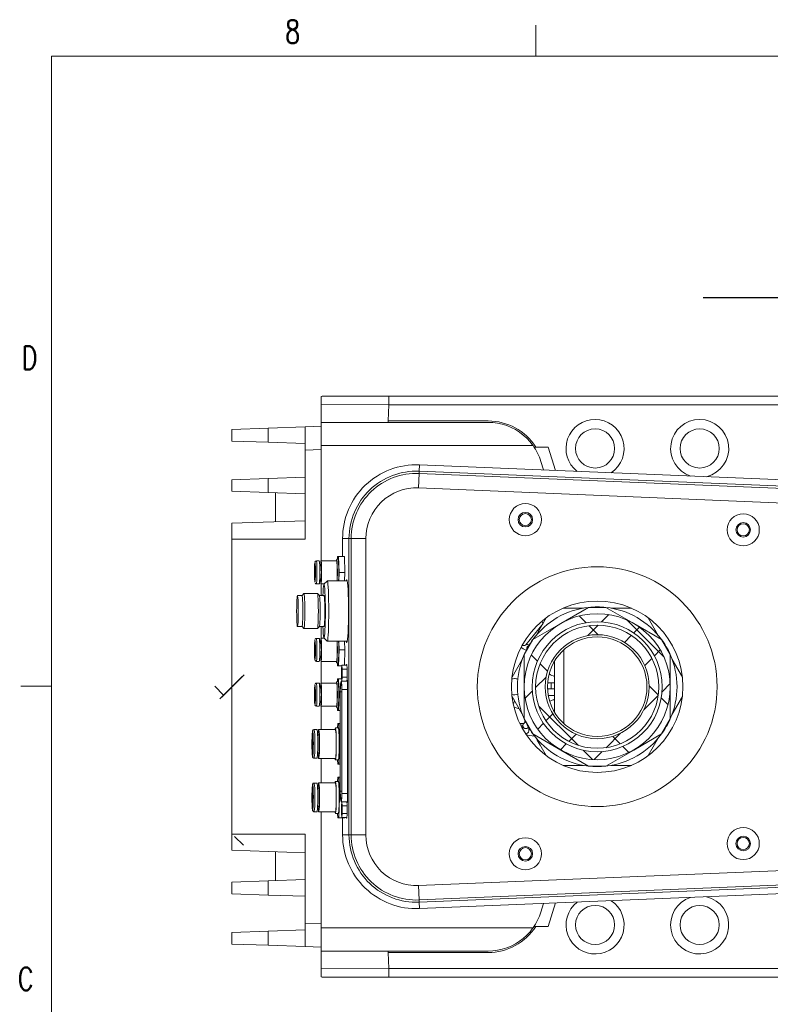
# Model space of a CAD drawing. Extents: x 13 to 426, y 7 to 274.
# Tile 12 of 17: x 13 to 90, y 172 to 274. Entities that reach past the tile are written whole.
import ezdxf

# ---------------------------------------------------------------- set-up
doc = ezdxf.new("R2010")
doc.units = 0
doc.header["$MEASUREMENT"] = 0
doc.header["$PDSIZE"] = -1
doc.styles.add('SLDTEXTSTYLE0', font='SIMPLEX', dxfattribs={"width": 0.75})
doc.dimstyles.new('SLDDIMSTYLE0', dxfattribs={"dimtxt": 4.233333, "dimasz": 3.9624, "dimexe": 3.175, "dimexo": 0.0625, "dimgap": 1.058333, "dimtad": 0, "dimtih": 1, "dimtoh": 1, "dimdec": 0, "dimlfac": 3.333333, "dimzin": 12, "dimdsep": 46, "dimtxsty": 'Standard', "dimsah": 1, "dimcen": 0.09, "dimclrd": 7, "dimclre": 7, "dimclrt": 7, "dimadec": 0, "dimazin": 0, "dimtfac": 1, "dimtdec": 4, "dimtofl": 0, "dimtmove": 0, "dimatfit": 3, "dimfxl": 1, "dimtolj": 1, "dimtzin": 12, "dimarcsym": 0})

# ---------------------------------------------------------------- blocks, each defined once
blk = doc.blocks.new('*D0')
at = {"color": 7}
for p, q in [((95.88, 222.2), (95.88, 248.5)), ((103.38, 222.2), (103.38, 248.5)), ((95.88, 245.33), (83.18, 245.33)), ((103.38, 245.33), (116.08, 245.33))]:
    blk.add_line(p, q, dxfattribs=at)
for p in [(95.88, 220.93), (103.38, 220.93)]:
    blk.add_point(p, dxfattribs=at)
for points in [[(95.88, 245.33), (91.92, 245.99), (91.92, 244.67)], [(103.38, 245.33), (107.34, 244.67), (107.34, 245.99)]]:
    blk.add_solid(points, dxfattribs=at)
at = {"color": 7, "insert": (97.5, 244.2), "char_height": 3.175, "attachment_point": 7, "style": 'SLDTEXTSTYLE0'}
blk.add_mtext('25', dxfattribs=at)

msp = doc.modelspace()

# ---------------------------------------------------------------- hatches: boundary and pattern name
h = msp.add_hatch()
h.set_pattern_fill('ANSI38', scale=25.4, style=0)
h.paths.add_polyline_path([(34.53, 231.75), (34.53, 231.75), (34.53, 230.55), (34.53, 230.55)])
h = msp.add_hatch()
h.set_pattern_fill('ANSI38', scale=25.4, style=0)
h.paths.add_polyline_path([(34.53, 226.55), (34.53, 226.55), (34.53, 225.36), (34.53, 225.36)])
h = msp.add_hatch()
h.set_pattern_fill('ANSI38', scale=25.4, style=0)
edge = h.paths.add_edge_path()
edge.add_line((34.53, 188.3), (34.53, 188.3))
edge.add_line((34.53, 220.42), (34.53, 189.94))
edge.add_line((34.53, 222.06), (34.53, 222.06))
edge.add_line((34.53, 189.94), (34.53, 220.42))
edge.add_arc((34.53, 205.18), 1.77, 360, 0)
edge.add_arc((34.53, 189.94), 1.64, 90, 90)
edge.add_arc((34.53, 220.42), 1.64, 90, 270)
edge.add_arc((34.53, 220.42), 1.64, 270, 270)
edge.add_arc((34.53, 189.94), 1.64, 270, 90)
h = msp.add_hatch()
h.set_pattern_fill('ANSI38', scale=25.4, style=0)
h.paths.add_polyline_path([(34.53, 221.36), (34.53, 221.36), (34.53, 220.16), (34.53, 220.16)])
h = msp.add_hatch()
h.set_pattern_fill('ANSI38', scale=25.4, style=0)
h.paths.add_polyline_path([(34.53, 216.16), (34.53, 216.16), (34.53, 214.97), (34.53, 214.97)])
h = msp.add_hatch()
h.set_pattern_fill('ANSI38', scale=25.4, style=0)
edge = h.paths.add_edge_path()
edge.add_arc((72.25, 205.18), 6.71, 360, 0)
edge.add_arc((72.25, 205.18), 7.54, 0, 360)
h = msp.add_hatch()
h.set_pattern_fill('ANSI38', scale=25.4, style=0)
edge = h.paths.add_edge_path()
edge.add_arc((72.25, 205.18), 5.37, 0, 360)
edge.add_arc((72.25, 205.18), 6.36, 0, 360)
h = msp.add_hatch()
h.set_pattern_fill('ANSI31', scale=25.4, style=0)
edge = h.paths.add_edge_path()
edge.add_arc((34.53, 211.01), 0.267, 0, 360)
h = msp.add_hatch()
h.set_pattern_fill('ANSI31', scale=25.4, style=0)
edge = h.paths.add_edge_path()
edge.add_arc((34.53, 211.01), 0.267, 0, 360)
h = msp.add_hatch()
h.set_pattern_fill('ANSI38', scale=25.4, style=0)
h.paths.add_polyline_path([(34.53, 210.97), (34.53, 210.97), (34.53, 209.77), (34.53, 209.77)])
h = msp.add_hatch()
h.set_pattern_fill('ANSI31', scale=25.4, style=0)
edge = h.paths.add_edge_path()
edge.add_line((34.53, 204.75), (34.53, 205.61))
edge.add_line((34.53, 204.32), (34.53, 204.75))
edge.add_line((34.53, 204.75), (34.53, 204.32))
edge.add_line((34.53, 205.61), (34.53, 204.75))
edge.add_line((34.53, 206.04), (34.53, 205.61))
edge.add_line((34.53, 205.61), (34.53, 206.04))
edge.add_arc((34.53, 205.18), 1.5, 0, 360)
h = msp.add_hatch()
h.set_pattern_fill('ANSI38', scale=25.4, style=0)
h.paths.add_polyline_path([(34.53, 205.78), (34.53, 205.78), (34.53, 204.58), (34.53, 204.58)])
h = msp.add_hatch()
h.set_pattern_fill('ANSI38', scale=25.4, style=0)
h.paths.add_polyline_path([(34.53, 200.58), (34.53, 200.58), (34.53, 199.38), (34.53, 199.38)])
h = msp.add_hatch()
h.set_pattern_fill('ANSI38', scale=25.4, style=0)
h.paths.add_polyline_path([(34.53, 195.39), (34.53, 195.39), (34.53, 194.19), (34.53, 194.19)])
h = msp.add_hatch()
h.set_pattern_fill('ANSI38', scale=25.4, style=0)
h.paths.add_polyline_path([(34.53, 190.19), (34.53, 190.19), (34.53, 188.99), (34.53, 188.99)])
h = msp.add_hatch()
h.set_pattern_fill('ANSI38', scale=25.4, style=0)
h.paths.add_polyline_path([(34.53, 185), (34.53, 185), (34.53, 183.8), (34.53, 183.8)])
h = msp.add_hatch()
h.set_pattern_fill('ANSI38', scale=25.4, style=0)
h.paths.add_polyline_path([(34.53, 179.81), (34.53, 179.81), (34.53, 178.61), (34.53, 178.61)])

# ---------------------------------------------------------------- linework, layer by layer
at = {"color": 7, "linetype": 'Continuous', "lineweight": 0}
for p, q in [((65.91, 270.31), (65.91, 273.48)), ((15.91, 270.31), (415.96, 270.31)), ((15.91, 270.31), (15.91, 9.96)), ((15.91, 205.22), (12.73, 205.22))]:
    msp.add_line(p, q, dxfattribs=at)
at = {"color": 7, "linetype": 'Continuous', "lineweight": 15}
for p, q in [((43.73, 234.31), (43.73, 235.14)), ((44, 235.18), (50.72, 235.18)), ((50.72, 235.18), (97.83, 235.18)), ((50.72, 235.18), (50.72, 234.28)), ((64.71, 235.18), (125.03, 235.18)), ((50.72, 234.28), (43.73, 234.31)), ((43.73, 232.48), (43.73, 234.31)), ((50.72, 234.28), (50.66, 232.63)), ((97.83, 234.28), (50.72, 234.28)), ((34.53, 231.75), (38.28, 231.88)), ((38.28, 231.88), (42.09, 232.01)), ((38.28, 231.88), (38.28, 230.42)), ((42.09, 232.01), (43.73, 232.07)), ((42.09, 229.62), (42.09, 232.01)), ((43.73, 230.09), (43.73, 232.48)), ((43.73, 232.48), (60.98, 232.48)), ((50.66, 232.63), (50.66, 232.48)), ((60.98, 232.63), (50.66, 232.63)), ((34.53, 230.55), (34.53, 231.75)), ((38.28, 230.42), (34.53, 230.55)), ((38.28, 230.42), (42.09, 230.29)), ((65.62, 230.09), (43.73, 230.09)), ((43.73, 218.19), (43.73, 230.09)), ((67.19, 229.93), (65.73, 229.93)), ((67.19, 229.93), (67.95, 227.51)), ((43.73, 229.66), (42.09, 229.62)), ((42.09, 220.42), (42.09, 229.62)), ((53.87, 227.43), (53.9, 228.09)), ((101.69, 226.12), (53.9, 228.09)), ((66.43, 228.44), (66.7, 227.56)), ((38.28, 226.68), (42.09, 226.82)), ((53.86, 227.2), (53.8, 225.7)), ((53.86, 227.2), (53.87, 227.43)), ((53.86, 227.2), (101.66, 225.23)), ((53.87, 227.43), (101.67, 225.46)), ((34.53, 226.55), (38.28, 226.68)), ((34.53, 225.36), (34.53, 226.55)), ((38.28, 226.68), (38.28, 225.22)), ((38.28, 225.22), (34.53, 225.36)), ((38.28, 225.22), (42.09, 225.09)), ((39.04, 222.22), (39.04, 225.2)), ((101.6, 223.73), (53.8, 225.7)), ((34.53, 222.06), (42.09, 222.32)), ((34.53, 222.06), (34.53, 220.42)), ((34.53, 220.42), (34.53, 189.94)), ((34.53, 220.42), (42.09, 220.42)), ((46.62, 220.48), (45.96, 220.48)), ((45.96, 220.48), (45.96, 218.64)), ((46.85, 220.48), (46.62, 220.48)), ((46.62, 189.88), (46.62, 220.48)), ((46.85, 220.48), (48.36, 220.48)), ((46.85, 189.88), (46.85, 220.48)), ((48.36, 220.48), (48.36, 189.88)), ((45.44, 218.34), (45.45, 218.64)), ((45.45, 218.64), (45.55, 218.64)), ((45.55, 218.64), (45.6, 216.99)), ((45.55, 218.64), (46.15, 218.64)), ((46.15, 218.64), (46.2, 216.99)), ((43.1, 218.02), (43.11, 218.02)), ((43.1, 218.02), (43.1, 218.02)), ((43.55, 218.17), (43.25, 218.17)), ((43.73, 217.65), (43.6, 217.65)), ((45.35, 218.19), (43.73, 218.19)), ((45.5, 218.34), (45.35, 218.34)), ((45.6, 216.99), (45.57, 216.1)), ((45.6, 216.99), (46.2, 216.99)), ((46.2, 216.99), (46.17, 216.1)), ((43.11, 215.96), (43.1, 215.96)), ((43.25, 215.8), (43.55, 215.8)), ((43.6, 216.33), (43.73, 216.33)), ((43.73, 215.79), (44.06, 215.79)), ((43.73, 214.59), (43.73, 215.79)), ((44.36, 216.09), (44.03, 215.76)), ((46.45, 216.1), (44.37, 216.1)), ((41.77, 214.59), (41.3, 214.59)), ((41.97, 214.79), (41.77, 214.59)), ((43.36, 214.79), (41.97, 214.79)), ((43.57, 214.59), (43.37, 214.79)), ((44.04, 214.59), (43.56, 214.59)), ((71.35, 213.37), (68.48, 211.71)), ((70.82, 213.29), (68.72, 213.29)), ((73.15, 213.37), (71.35, 213.37)), ((76.03, 211.71), (73.15, 213.37)), ((75.78, 213.29), (73.69, 213.29)), ((64.88, 209.52), (66.66, 211.72)), ((68.48, 211.71), (65.61, 210.05)), ((66.99, 212.29), (65.94, 210.48)), ((78.9, 210.05), (76.03, 211.71)), ((78.56, 210.48), (77.52, 212.29)), ((41.3, 211.39), (41.77, 211.39)), ((41.77, 211.39), (41.97, 211.19)), ((41.97, 211.19), (43.36, 211.19)), ((43.37, 211.19), (43.57, 211.39)), ((43.56, 211.39), (44.04, 211.39)), ((43.73, 210.19), (43.73, 211.39)), ((43.11, 210.02), (43.1, 210.02)), ((43.55, 210.17), (43.25, 210.17)), ((43.73, 209.65), (43.6, 209.65)), ((44.06, 210.19), (43.73, 210.19)), ((44.03, 210.22), (44.36, 209.88)), ((44.37, 209.88), (46.45, 209.88)), ((45.6, 208.99), (45.57, 209.88)), ((46.2, 208.99), (46.17, 209.88)), ((65.61, 210.05), (64.71, 208.49)), ((64.87, 209.52), (64.88, 209.52)), ((64.88, 209.52), (64.88, 209.52)), ((79.8, 208.49), (78.9, 210.05)), ((45.55, 207.34), (45.6, 208.99)), ((45.6, 208.99), (46.2, 208.99)), ((46.15, 207.4), (46.2, 208.99)), ((64.71, 208.49), (64.71, 205.18)), ((68.8, 208.99), (68.8, 201.36)), ((79.8, 205.18), (79.8, 208.49)), ((43.1, 207.95), (43.11, 207.96)), ((43.1, 207.96), (43.1, 207.95)), ((43.25, 207.8), (43.55, 207.8)), ((43.6, 208.33), (43.73, 208.33)), ((43.73, 207.79), (45.35, 207.79)), ((43.73, 205.56), (43.73, 207.79)), ((45.35, 207.64), (45.5, 207.64)), ((45.44, 207.64), (45.45, 207.34)), ((64.51, 207.99), (63.46, 206.18)), ((67.85, 202.52), (67.85, 207.83)), ((81.05, 206.18), (80, 207.99)), ((45.45, 207.34), (45.55, 207.34)), ((45.55, 207.34), (45.87, 207.34)), ((45.88, 207.4), (45.84, 206.99)), ((45.84, 206.99), (45.84, 206.16)), ((45.91, 206.99), (45.88, 207.4)), ((45.88, 207.4), (46.41, 207.4)), ((45.91, 206.99), (46.43, 206.99)), ((45.91, 206.16), (45.91, 206.99)), ((43.11, 205.39), (43.1, 205.4)), ((43.55, 205.55), (43.25, 205.55)), ((45.35, 205.56), (43.73, 205.56)), ((45.5, 205.71), (45.35, 205.71)), ((45.45, 206.01), (45.44, 205.71)), ((45.55, 206.01), (45.45, 206.01)), ((45.6, 204.36), (45.55, 206.01)), ((45.55, 206.01), (45.85, 206.01)), ((45.82, 205.73), (45.75, 205.49)), ((45.83, 205.58), (45.75, 205.34)), ((46.46, 205.75), (45.83, 205.75)), ((45.84, 205.58), (45.83, 205.58)), ((45.84, 206.16), (45.88, 205.75)), ((45.88, 205.75), (45.91, 206.16)), ((45.88, 205.75), (46.41, 205.75)), ((45.91, 206.16), (46.43, 206.16)), ((46.16, 205.75), (46.16, 205.75)), ((46.44, 205.84), (46.42, 205.75)), ((46.45, 205.84), (46.44, 205.84)), ((67.85, 205.57), (67.48, 205.57)), ((67.48, 205.57), (67.48, 204.96)), ((43.73, 205.02), (43.6, 205.02)), ((45.71, 204.64), (45.71, 194.4)), ((45.72, 204.64), (45.72, 194.4)), ((45.87, 204.64), (45.72, 204.64)), ((45.86, 205.34), (45.75, 205.34)), ((45.87, 194.15), (45.87, 204.89)), ((45.88, 194.15), (45.88, 204.89)), ((45.88, 204.89), (46.47, 204.89)), ((46.47, 193.69), (46.47, 205.37)), ((64.71, 205.18), (64.71, 201.86)), ((67.48, 204.96), (67.85, 204.96)), ((79.8, 201.86), (79.8, 205.18)), ((43.6, 203.7), (43.73, 203.7)), ((45.55, 202.71), (45.6, 204.36)), ((45.6, 204.36), (45.71, 204.36)), ((63.46, 204.18), (64.51, 202.36)), ((67.85, 204.28), (67.19, 204.28)), ((67.34, 203.67), (67.37, 203.67)), ((80, 202.36), (81.05, 204.18)), ((43.1, 203.34), (43.1, 203.33)), ((43.1, 203.33), (43.11, 203.33)), ((43.25, 203.18), (43.55, 203.18)), ((43.73, 203.16), (45.35, 203.16)), ((43.73, 200.77), (43.73, 203.16)), ((45.35, 203.01), (45.5, 203.01)), ((45.44, 203.01), (45.45, 202.71)), ((45.45, 202.71), (45.55, 202.71)), ((45.55, 202.71), (45.71, 202.71)), ((63.66, 203.07), (64.2, 202.9)), ((45.44, 200.92), (45.46, 201.37)), ((45.46, 201.37), (45.58, 201.37)), ((45.58, 201.37), (45.65, 199.27)), ((45.58, 201.37), (45.71, 201.37)), ((64.7, 201.38), (64.26, 201.38)), ((64.71, 201.86), (65.61, 200.3)), ((64.77, 201.72), (64.77, 201.48)), ((64.79, 201.68), (64.77, 201.68)), ((64.84, 201.59), (64.84, 201.51)), ((64.86, 201.52), (64.86, 201.54)), ((78.9, 200.3), (79.8, 201.86)), ((43.32, 200.76), (43.02, 200.76)), ((45.22, 200.77), (43.5, 200.77)), ((45.52, 200.92), (45.22, 200.92)), ((64.59, 201.22), (64.34, 201.22)), ((64.42, 201.05), (64.58, 201.05)), ((64.58, 201.16), (64.58, 200.76)), ((64.89, 200.31), (64.86, 200.32)), ((65.19, 200.62), (65.19, 200.93)), ((43.5, 200.22), (43.38, 200.22)), ((65.61, 200.3), (68.48, 198.64)), ((65.94, 199.88), (66.99, 198.06)), ((76.03, 198.64), (78.9, 200.3)), ((77.52, 198.06), (78.56, 199.88)), ((43.38, 198.33), (43.5, 198.33)), ((45.65, 199.27), (45.58, 197.17)), ((45.65, 199.27), (45.71, 199.27)), ((68.48, 198.64), (71.35, 196.99)), ((73.15, 196.99), (76.03, 198.64)), ((43.02, 197.79), (43.32, 197.79)), ((43.5, 197.77), (45.22, 197.77)), ((43.73, 195.25), (43.73, 197.77)), ((45.22, 197.62), (45.52, 197.62)), ((45.46, 197.17), (45.44, 197.62)), ((45.58, 197.17), (45.46, 197.17)), ((45.58, 197.17), (45.71, 197.17)), ((68.72, 197.06), (70.82, 197.06)), ((71.35, 196.99), (73.15, 196.99)), ((73.69, 197.06), (75.78, 197.06)), ((43.32, 195.23), (43.02, 195.23)), ((45.22, 195.25), (43.5, 195.25)), ((45.52, 195.4), (45.22, 195.4)), ((45.44, 195.4), (45.46, 195.85)), ((45.46, 195.85), (45.58, 195.85)), ((45.58, 195.85), (45.65, 193.75)), ((45.58, 195.85), (45.71, 195.85)), ((43.5, 194.69), (43.38, 194.69)), ((45.87, 194.4), (45.72, 194.4)), ((45.65, 193.75), (45.58, 191.65)), ((45.65, 193.75), (45.73, 193.75)), ((45.75, 193.71), (45.83, 193.46)), ((45.86, 193.71), (45.75, 193.71)), ((45.75, 193.56), (45.82, 193.31)), ((45.84, 193.46), (45.83, 193.46)), ((45.83, 193.3), (46.46, 193.3)), ((45.87, 193.3), (45.84, 192.89)), ((45.88, 194.15), (46.47, 194.15)), ((45.91, 192.89), (45.88, 193.3)), ((46.42, 193.3), (46.44, 193.22)), ((46.45, 193.22), (46.44, 193.22)), ((43.02, 192.26), (43.32, 192.26)), ((43.38, 192.8), (43.5, 192.8)), ((43.5, 192.25), (45.22, 192.25)), ((43.73, 180.27), (43.73, 192.25)), ((45.84, 192.89), (45.84, 192.07)), ((45.91, 192.89), (46.43, 192.89)), ((45.91, 192.07), (45.91, 192.89)), ((45.22, 192.1), (45.52, 192.1)), ((45.46, 191.65), (45.44, 192.1)), ((45.58, 191.65), (45.46, 191.65)), ((45.58, 191.65), (46.18, 191.65)), ((45.84, 192.07), (45.88, 191.66)), ((45.88, 191.66), (45.91, 192.07)), ((45.88, 191.66), (46.41, 191.66)), ((45.91, 192.07), (46.43, 192.07)), ((45.96, 191.65), (45.96, 189.88)), ((46.18, 191.66), (46.18, 191.65)), ((34.53, 189.94), (42.09, 189.94)), ((34.53, 189.94), (34.53, 188.3)), ((42.09, 180.73), (42.09, 189.94)), ((46.62, 189.88), (45.96, 189.88)), ((46.85, 189.88), (46.62, 189.88)), ((46.85, 189.88), (48.36, 189.88)), ((34.53, 188.3), (42.09, 188.03)), ((39.04, 185.15), (39.04, 188.14)), ((53.8, 184.65), (101.6, 186.63)), ((34.53, 185), (38.28, 185.13)), ((38.28, 185.13), (42.09, 185.26)), ((38.28, 185.13), (38.28, 183.67)), ((101.66, 185.13), (53.86, 183.16)), ((34.53, 183.8), (34.53, 185)), ((53.86, 183.16), (53.8, 184.65)), ((101.67, 184.9), (53.87, 182.92)), ((53.9, 182.27), (101.69, 184.24)), ((38.28, 183.67), (34.53, 183.8)), ((38.28, 183.67), (42.09, 183.54)), ((53.86, 183.16), (53.87, 182.92)), ((53.87, 182.92), (53.9, 182.27)), ((66.7, 182.79), (66.43, 181.91)), ((67.95, 182.85), (67.19, 180.43)), ((38.28, 179.94), (42.09, 180.07)), ((42.09, 180.73), (43.73, 180.69)), ((42.09, 178.34), (42.09, 180.73)), ((43.73, 180.27), (65.62, 180.27)), ((43.73, 177.88), (43.73, 180.27)), ((67.19, 180.43), (65.73, 180.43)), ((34.53, 179.81), (38.28, 179.94)), ((34.53, 178.61), (34.53, 179.81)), ((38.28, 179.94), (38.28, 178.48)), ((38.28, 178.48), (34.53, 178.61)), ((38.28, 178.48), (42.09, 178.34)), ((43.73, 178.29), (42.09, 178.34)), ((43.73, 177.88), (60.98, 177.88)), ((43.73, 176.05), (43.73, 177.88)), ((50.66, 177.88), (50.66, 177.73)), ((50.66, 177.73), (60.98, 177.73)), ((50.66, 177.73), (50.72, 176.08)), ((43.73, 176.05), (50.72, 176.08)), ((43.73, 175.22), (43.73, 176.05)), ((50.72, 176.08), (97.83, 176.08)), ((50.72, 175.18), (50.72, 176.08)), ((50.72, 175.18), (44, 175.18)), ((97.83, 175.18), (50.72, 175.18)), ((64.71, 175.18), (125.03, 175.18))]:
    msp.add_line(p, q, dxfattribs=at)
at = {"color": 7, "linetype": 'Continuous', "lineweight": 15, "flags": 128}
for points in [[(65.62, 230.09), (65.32, 230.48), (64.98, 230.84), (64.62, 231.17), (64.22, 231.46), (63.81, 231.73), (63.37, 231.95), (62.91, 232.14), (62.44, 232.29), (61.96, 232.39), (61.47, 232.46), (60.98, 232.48)], [(43.1, 215.96), (43.09, 215.97), (43.08, 216.08), (43.06, 216.29), (43.05, 216.57), (43.05, 216.9), (43.05, 217.24), (43.06, 217.56), (43.07, 217.81), (43.08, 217.97), (43.1, 218.02)], [(43.1, 216.24), (43.09, 216.3), (43.07, 216.46), (43.07, 216.7), (43.06, 216.99), (43.07, 217.28), (43.07, 217.52), (43.09, 217.68), (43.1, 217.74), (43.12, 217.68), (43.13, 217.52), (43.14, 217.28), (43.14, 216.99), (43.14, 216.7), (43.13, 216.46), (43.12, 216.3), (43.1, 216.24)], [(43.25, 218.17), (43.19, 218.16), (43.15, 218.14), (43.13, 218.11), (43.11, 218.08), (43.11, 218.08)], [(43.11, 218.02), (43.12, 217.97), (43.14, 217.81), (43.15, 217.56), (43.15, 217.24), (43.16, 216.9), (43.15, 216.57), (43.14, 216.29), (43.13, 216.08), (43.11, 215.97), (43.11, 215.96)], [(43.11, 217.69), (43.11, 217.68), (43.12, 217.66), (43.13, 217.57), (43.13, 217.39), (43.14, 217.16)], [(43.25, 218.17), (43.27, 218.12), (43.29, 217.97), (43.3, 217.73), (43.31, 217.42), (43.31, 217.08), (43.31, 216.73), (43.31, 216.4), (43.29, 216.12), (43.28, 215.92), (43.26, 215.82), (43.25, 215.8)], [(43.55, 218.17), (43.57, 218.12), (43.59, 217.97), (43.6, 217.73), (43.61, 217.42), (43.61, 217.08), (43.61, 216.73), (43.6, 216.4), (43.59, 216.12), (43.58, 215.92), (43.56, 215.82), (43.55, 215.8)], [(43.73, 218.19), (43.75, 218.14), (43.77, 217.98), (43.78, 217.74), (43.79, 217.43), (43.79, 217.08), (43.79, 216.72), (43.79, 216.39), (43.77, 216.11), (43.76, 215.91), (43.74, 215.8), (43.72, 215.8), (43.7, 215.91), (43.69, 216.11), (43.68, 216.33)], [(43.68, 217.65), (43.68, 217.74), (43.7, 217.98), (43.71, 218.14), (43.73, 218.19)], [(43.73, 217.65), (43.74, 217.6), (43.76, 217.46), (43.76, 217.24), (43.77, 216.99), (43.76, 216.74), (43.76, 216.52), (43.74, 216.38), (43.73, 216.33), (43.73, 216.33)], [(45.32, 218.19), (45.33, 218.28), (45.35, 218.34)], [(45.35, 218.34), (45.37, 218.28), (45.39, 218.12), (45.4, 217.87), (45.41, 217.55), (45.42, 217.18), (45.42, 216.8), (45.41, 216.43), (45.4, 216.11), (45.4, 216.1)], [(45.39, 216.1), (45.39, 216.11), (45.4, 216.39), (45.41, 216.72), (45.41, 217.08), (45.41, 217.43), (45.4, 217.74), (45.38, 217.98), (45.37, 218.14), (45.35, 218.19)], [(45.55, 216.1), (45.55, 216.11), (45.56, 216.43), (45.57, 216.8), (45.57, 217.18), (45.56, 217.55), (45.55, 217.87), (45.54, 218.12), (45.52, 218.28), (45.5, 218.34)], [(43.14, 217.16), (43.14, 217.15), (43.14, 216.89), (43.14, 216.64), (43.13, 216.43), (43.12, 216.32), (43.11, 216.29)], [(43.12, 215.88), (43.15, 215.84), (43.19, 215.82), (43.25, 215.8), (43.25, 215.8)], [(44.18, 212.99), (44.18, 213.53), (44.17, 214.05), (44.16, 214.53), (44.14, 214.95), (44.12, 215.3), (44.09, 215.55), (44.07, 215.71), (44.04, 215.76), (44.01, 215.71), (43.98, 215.55), (43.96, 215.3), (43.94, 214.95), (43.92, 214.59)], [(44.53, 212.99), (44.53, 213.56), (44.52, 214.11), (44.51, 214.63), (44.49, 215.08), (44.47, 215.47), (44.44, 215.77), (44.42, 215.98), (44.39, 216.08), (44.36, 216.09)], [(46.57, 212.99), (46.56, 213.59), (46.56, 214.16), (46.54, 214.7), (46.52, 215.18), (46.5, 215.59), (46.47, 215.9), (46.44, 216.12), (46.41, 216.23), (46.38, 216.23), (46.35, 216.12), (46.35, 216.1)], [(41.38, 212.99), (41.38, 213.4), (41.37, 213.79), (41.36, 214.12), (41.34, 214.37), (41.32, 214.53), (41.3, 214.59), (41.28, 214.53), (41.26, 214.37), (41.24, 214.12), (41.23, 213.79), (41.22, 213.4), (41.21, 212.99), (41.22, 212.57), (41.23, 212.19), (41.24, 211.86), (41.26, 211.6), (41.28, 211.44), (41.3, 211.39), (41.32, 211.44), (41.34, 211.6), (41.36, 211.86), (41.37, 212.19), (41.38, 212.57), (41.38, 212.99)], [(41.86, 212.99), (41.85, 213.4), (41.85, 213.79), (41.83, 214.12), (41.82, 214.37), (41.8, 214.53), (41.77, 214.59)], [(42.07, 212.99), (42.06, 213.44), (42.06, 213.86), (42.04, 214.22), (42.02, 214.51), (42, 214.7), (41.98, 214.79), (41.97, 214.79)], [(43.46, 212.99), (43.45, 213.44), (43.45, 213.86), (43.43, 214.22), (43.41, 214.51), (43.39, 214.7), (43.37, 214.79), (43.36, 214.79)], [(43.65, 212.99), (43.64, 213.4), (43.63, 213.79), (43.62, 214.12), (43.6, 214.37), (43.58, 214.53), (43.57, 214.59)], [(44.12, 212.99), (44.12, 213.4), (44.11, 213.79), (44.1, 214.12), (44.08, 214.37), (44.06, 214.53), (44.04, 214.59)], [(41.77, 211.39), (41.8, 211.44), (41.82, 211.6), (41.83, 211.86), (41.85, 212.19), (41.85, 212.57), (41.86, 212.99)], [(41.97, 211.19), (41.98, 211.19), (42, 211.28), (42.02, 211.47), (42.04, 211.76), (42.06, 212.12), (42.06, 212.54), (42.07, 212.99)], [(43.36, 211.19), (43.37, 211.19), (43.39, 211.28), (43.41, 211.47), (43.43, 211.76), (43.45, 212.12), (43.45, 212.54), (43.46, 212.99)], [(43.57, 211.39), (43.58, 211.44), (43.6, 211.6), (43.62, 211.86), (43.63, 212.19), (43.64, 212.57), (43.65, 212.99)], [(43.92, 211.4), (43.94, 211.03), (43.96, 210.68), (43.98, 210.42), (44.01, 210.27), (44.04, 210.21), (44.07, 210.27), (44.09, 210.42), (44.12, 210.68), (44.14, 211.03), (44.16, 211.45), (44.17, 211.93), (44.18, 212.45), (44.18, 212.99)], [(44.04, 211.39), (44.06, 211.44), (44.08, 211.6), (44.1, 211.86), (44.11, 212.19), (44.12, 212.57), (44.12, 212.99)], [(44.36, 209.88), (44.39, 209.89), (44.42, 210), (44.44, 210.21), (44.47, 210.51), (44.49, 210.89), (44.51, 211.35), (44.52, 211.87), (44.53, 212.42), (44.53, 212.99)], [(46.35, 209.88), (46.35, 209.86), (46.38, 209.75), (46.41, 209.75), (46.44, 209.86), (46.47, 210.08), (46.5, 210.39), (46.52, 210.8), (46.54, 211.28), (46.56, 211.81), (46.56, 212.39), (46.57, 212.99)], [(66.55, 211.91), (66.65, 211.74), (66.66, 211.72)], [(43.1, 210.02), (43.09, 210.01), (43.08, 209.9), (43.06, 209.69), (43.05, 209.4), (43.05, 209.07), (43.05, 208.73), (43.06, 208.42), (43.07, 208.17), (43.08, 208.01), (43.1, 207.96)], [(43.1, 208.24), (43.09, 208.3), (43.07, 208.46), (43.07, 208.7), (43.06, 208.99), (43.07, 209.28), (43.07, 209.52), (43.09, 209.68), (43.1, 209.74), (43.12, 209.68), (43.13, 209.52), (43.14, 209.28), (43.14, 208.99), (43.14, 208.7), (43.13, 208.46), (43.12, 208.3), (43.1, 208.24)], [(43.11, 207.96), (43.12, 208.01), (43.14, 208.17), (43.15, 208.42), (43.15, 208.73), (43.16, 209.07), (43.15, 209.4), (43.14, 209.69), (43.13, 209.9), (43.11, 210.01), (43.11, 210.02)], [(43.11, 209.68), (43.11, 209.68), (43.12, 209.65), (43.13, 209.57), (43.13, 209.39), (43.14, 209.16)], [(43.25, 210.17), (43.25, 210.17), (43.19, 210.16), (43.15, 210.14), (43.13, 210.11), (43.12, 210.1)], [(43.25, 207.8), (43.27, 207.86), (43.29, 208.01), (43.3, 208.25), (43.31, 208.56), (43.31, 208.9), (43.31, 209.25), (43.31, 209.58), (43.29, 209.86), (43.28, 210.06), (43.26, 210.16), (43.25, 210.17)], [(43.55, 207.8), (43.57, 207.86), (43.59, 208.01), (43.6, 208.25), (43.61, 208.56), (43.61, 208.9), (43.61, 209.25), (43.6, 209.58), (43.59, 209.86), (43.58, 210.06), (43.56, 210.16), (43.55, 210.17)], [(43.73, 207.79), (43.75, 207.84), (43.77, 208), (43.78, 208.24), (43.79, 208.55), (43.79, 208.9), (43.79, 209.26), (43.79, 209.59), (43.77, 209.87), (43.76, 210.07), (43.74, 210.17), (43.72, 210.17), (43.7, 210.07), (43.69, 209.87), (43.68, 209.65)], [(43.73, 208.33), (43.74, 208.38), (43.76, 208.52), (43.76, 208.74), (43.77, 208.99), (43.76, 209.24), (43.76, 209.45), (43.74, 209.6), (43.73, 209.65)], [(45.35, 207.64), (45.37, 207.69), (45.39, 207.85), (45.4, 208.1), (45.41, 208.43), (45.42, 208.8), (45.42, 209.18), (45.41, 209.55), (45.4, 209.87), (45.4, 209.88)], [(45.39, 209.88), (45.39, 209.87), (45.4, 209.59), (45.41, 209.26), (45.41, 208.9), (45.41, 208.55), (45.4, 208.24), (45.38, 208), (45.37, 207.84), (45.35, 207.79)], [(45.5, 207.64), (45.52, 207.69), (45.54, 207.85), (45.55, 208.1), (45.56, 208.43), (45.57, 208.8), (45.57, 209.18), (45.56, 209.55), (45.55, 209.87), (45.55, 209.88)], [(64.51, 209.46), (64.55, 209.44), (64.67, 209.42), (64.78, 209.45), (64.87, 209.51), (64.87, 209.52)], [(65.2, 209.49), (65.02, 209.55), (64.92, 209.61)], [(43.14, 209.16), (43.14, 209.15), (43.14, 208.89), (43.14, 208.64), (43.13, 208.43), (43.12, 208.32), (43.11, 208.29)], [(64.44, 209.22), (64.45, 209.21), (64.62, 209.08), (64.88, 208.95), (64.96, 208.93)], [(43.11, 207.9), (43.12, 207.87), (43.15, 207.84), (43.2, 207.81), (43.25, 207.8)], [(43.68, 208.33), (43.68, 208.24), (43.7, 208), (43.71, 207.84), (43.73, 207.79)], [(45.32, 207.79), (45.33, 207.69), (45.35, 207.64)], [(46.44, 206.58), (46.43, 206.89), (46.42, 207.16), (46.41, 207.36), (46.4, 207.46), (46.38, 207.46), (46.37, 207.4)], [(45.9, 206.8), (45.89, 206.92), (45.88, 207), (45.87, 207.01), (45.86, 206.96), (45.86, 206.84), (45.85, 206.69), (45.85, 206.52), (45.86, 206.36), (45.86, 206.23), (45.87, 206.15), (45.88, 206.14), (45.89, 206.2), (45.89, 206.31), (45.9, 206.46), (45.9, 206.63), (45.9, 206.8)], [(46.41, 205.75), (46.41, 205.8), (46.42, 206), (46.43, 206.27), (46.44, 206.58)], [(43.1, 205.4), (43.09, 205.38), (43.08, 205.27), (43.06, 205.06), (43.05, 204.78), (43.05, 204.45), (43.05, 204.11), (43.06, 203.8), (43.07, 203.55), (43.08, 203.38), (43.1, 203.34)], [(43.11, 203.33), (43.12, 203.38), (43.14, 203.55), (43.15, 203.8), (43.15, 204.11), (43.16, 204.45), (43.15, 204.78), (43.14, 205.06), (43.13, 205.27), (43.11, 205.38), (43.11, 205.39)], [(43.25, 205.55), (43.25, 205.55), (43.19, 205.54), (43.15, 205.51), (43.13, 205.48), (43.12, 205.47)], [(43.25, 203.18), (43.27, 203.23), (43.29, 203.38), (43.3, 203.62), (43.31, 203.93), (43.31, 204.27), (43.31, 204.63), (43.31, 204.96), (43.29, 205.23), (43.28, 205.43), (43.26, 205.53), (43.25, 205.55)], [(43.55, 203.18), (43.57, 203.23), (43.59, 203.38), (43.6, 203.62), (43.61, 203.93), (43.61, 204.27), (43.61, 204.63), (43.6, 204.96), (43.59, 205.23), (43.58, 205.43), (43.56, 205.53), (43.55, 205.55)], [(43.73, 203.16), (43.75, 203.22), (43.77, 203.37), (43.78, 203.61), (43.79, 203.92), (43.79, 204.27), (43.79, 204.63), (43.79, 204.96), (43.77, 205.24), (43.76, 205.44), (43.74, 205.55), (43.72, 205.55), (43.7, 205.44), (43.69, 205.24), (43.68, 205.02)], [(45.35, 203.01), (45.37, 203.07), (45.39, 203.23), (45.4, 203.48), (45.41, 203.8), (45.42, 204.17), (45.42, 204.56), (45.41, 204.92), (45.4, 205.25), (45.39, 205.5), (45.37, 205.66), (45.35, 205.71), (45.33, 205.66), (45.32, 205.56)], [(45.35, 205.56), (45.36, 205.55), (45.38, 205.44), (45.39, 205.24), (45.4, 204.96), (45.41, 204.63), (45.41, 204.27), (45.41, 203.92), (45.4, 203.61), (45.38, 203.37), (45.37, 203.22), (45.35, 203.16)], [(45.5, 203.01), (45.52, 203.07), (45.54, 203.23), (45.55, 203.48), (45.56, 203.8), (45.57, 204.17), (45.57, 204.56), (45.56, 204.92), (45.55, 205.25), (45.54, 205.5), (45.52, 205.66), (45.5, 205.71), (45.5, 205.71)], [(45.71, 204.64), (45.71, 204.79), (45.72, 204.94), (45.72, 205.07), (45.72, 205.19), (45.73, 205.3), (45.74, 205.38), (45.74, 205.45), (45.75, 205.49)], [(45.82, 205.73), (45.83, 205.75), (45.84, 205.72), (45.85, 205.65), (45.86, 205.55), (45.87, 205.41), (45.87, 205.25), (45.88, 205.08), (45.88, 204.89)], [(45.83, 205.58), (45.83, 205.59), (45.84, 205.57), (45.85, 205.52), (45.86, 205.43), (45.86, 205.32), (45.87, 205.19), (45.87, 205.05), (45.87, 204.89)], [(46.47, 205.37), (46.47, 205.47), (46.47, 205.57), (46.47, 205.66), (46.46, 205.74), (46.46, 205.79), (46.45, 205.83), (46.45, 205.85), (46.44, 205.84)], [(67.48, 205.57), (67.27, 205.58), (67.16, 205.58)], [(43.1, 203.61), (43.09, 203.67), (43.07, 203.83), (43.07, 204.08), (43.06, 204.36), (43.07, 204.65), (43.07, 204.89), (43.09, 205.06), (43.1, 205.11), (43.12, 205.06), (43.13, 204.89), (43.14, 204.65), (43.14, 204.36), (43.14, 204.08), (43.13, 203.83), (43.12, 203.67), (43.1, 203.61)], [(43.11, 205.06), (43.11, 205.06), (43.12, 205.03), (43.13, 204.94), (43.13, 204.76), (43.14, 204.53)], [(43.14, 204.53), (43.14, 204.53), (43.14, 204.26), (43.14, 204.01), (43.13, 203.81), (43.12, 203.69), (43.11, 203.67)], [(43.73, 203.7), (43.74, 203.75), (43.76, 203.9), (43.76, 204.11), (43.77, 204.36), (43.76, 204.62), (43.76, 204.83), (43.74, 204.97), (43.73, 205.02)], [(45.72, 204.64), (45.72, 204.77), (45.72, 204.88), (45.73, 205), (45.73, 205.1), (45.74, 205.18), (45.74, 205.25), (45.75, 205.3), (45.75, 205.34)], [(67.16, 204.97), (67.28, 204.97), (67.48, 204.96)], [(43.68, 203.7), (43.68, 203.61), (43.7, 203.37), (43.71, 203.22), (43.73, 203.16)], [(43.11, 203.27), (43.12, 203.25), (43.15, 203.21), (43.2, 203.19), (43.25, 203.18)], [(45.32, 203.16), (45.33, 203.07), (45.35, 203.01)], [(64.9, 201.54), (64.86, 201.53), (64.74, 201.45), (64.64, 201.35), (64.58, 201.2), (64.58, 201.16)], [(43.02, 200.75), (42.99, 200.75), (42.93, 200.73), (42.9, 200.71), (42.88, 200.68), (42.87, 200.65), (42.86, 200.61), (42.84, 200.5), (42.82, 200.3), (42.81, 200.03), (42.81, 199.94)], [(42.81, 199.94), (42.82, 200.24), (42.84, 200.46), (42.85, 200.58), (42.87, 200.61)], [(42.86, 198.23), (42.85, 198.26), (42.84, 198.41), (42.82, 198.65), (42.81, 198.96), (42.81, 199.3), (42.82, 199.64), (42.82, 199.94), (42.84, 200.17), (42.86, 200.3), (42.86, 200.31)], [(42.86, 200.31), (42.87, 200.32), (42.89, 200.22), (42.9, 200.06)], [(42.87, 200.61), (42.87, 200.6), (42.89, 200.51), (42.91, 200.32), (42.92, 200.05), (42.93, 199.71), (42.94, 199.34), (42.93, 198.96), (42.93, 198.61), (42.92, 198.31), (42.9, 198.09), (42.88, 197.96), (42.87, 197.94)], [(43.02, 200.76), (43.02, 200.76), (43.04, 200.68), (43.06, 200.51), (43.08, 200.24), (43.09, 199.9), (43.09, 199.51), (43.09, 199.1), (43.09, 198.71), (43.08, 198.36), (43.06, 198.08), (43.04, 197.89), (43.02, 197.79), (43.02, 197.79)], [(43.32, 200.76), (43.32, 200.76), (43.34, 200.68), (43.36, 200.51), (43.38, 200.24), (43.39, 199.9), (43.39, 199.51), (43.39, 199.1), (43.39, 198.71), (43.38, 198.36), (43.36, 198.08), (43.34, 197.89), (43.32, 197.79), (43.32, 197.79)], [(43.44, 200.22), (43.44, 200.35), (43.46, 200.59), (43.48, 200.73), (43.5, 200.77), (43.52, 200.7), (43.54, 200.52), (43.56, 200.25), (43.57, 199.9), (43.57, 199.51), (43.57, 199.1), (43.57, 198.71), (43.56, 198.35), (43.54, 198.07), (43.52, 197.87), (43.5, 197.78), (43.48, 197.8), (43.46, 197.93), (43.44, 198.15), (43.44, 198.33)], [(45.18, 200.77), (45.2, 200.87), (45.22, 200.92), (45.24, 200.87), (45.26, 200.7), (45.28, 200.44), (45.29, 200.1), (45.3, 199.7), (45.31, 199.27), (45.3, 198.85), (45.29, 198.45), (45.28, 198.11), (45.26, 197.84), (45.24, 197.68), (45.22, 197.62), (45.2, 197.68), (45.18, 197.77)], [(45.22, 197.77), (45.23, 197.78), (45.25, 197.87), (45.27, 198.07), (45.28, 198.35), (45.29, 198.71), (45.3, 199.1), (45.3, 199.51), (45.29, 199.9), (45.28, 200.25), (45.26, 200.52), (45.24, 200.7), (45.22, 200.77), (45.22, 200.77)], [(45.52, 200.92), (45.54, 200.87), (45.56, 200.7), (45.58, 200.44), (45.59, 200.1), (45.6, 199.7), (45.6, 199.27), (45.6, 198.85), (45.59, 198.45), (45.58, 198.11), (45.56, 197.84), (45.54, 197.68), (45.52, 197.62), (45.52, 197.62)], [(64.89, 200.86), (64.77, 200.88), (64.67, 200.94), (64.61, 201.04), (64.58, 201.16), (64.58, 201.16)], [(65.12, 200.96), (65.1, 200.94), (65, 200.88), (64.89, 200.86)], [(65.19, 200.62), (65.17, 200.5), (65.1, 200.4), (65, 200.34), (64.89, 200.31)], [(65.1, 200.97), (65.1, 200.97), (65.14, 200.98), (65.21, 201)], [(65.36, 200.74), (65.26, 200.76), (65.19, 200.78)], [(42.81, 198.59), (42.8, 198.84), (42.8, 199.21), (42.8, 199.59), (42.81, 199.94)], [(42.88, 200.26), (42.88, 200.26), (42.89, 200.25), (42.89, 200.19), (42.9, 200.05)], [(42.9, 200.06), (42.91, 200.03), (42.92, 199.75), (42.92, 199.42), (42.92, 199.07), (42.91, 198.75)], [(43.5, 200.22), (43.51, 200.16), (43.53, 200), (43.54, 199.75), (43.54, 199.44), (43.54, 199.11), (43.54, 198.8), (43.53, 198.55), (43.51, 198.38), (43.5, 198.33)], [(65, 200.2), (65.22, 200.14), (65.53, 200.09), (65.83, 200.06)], [(42.81, 198.59), (42.81, 198.42), (42.83, 198.17), (42.84, 198), (42.86, 197.92), (42.88, 197.88), (42.9, 197.84), (42.94, 197.81), (42.99, 197.79), (43.02, 197.79)], [(42.87, 197.94), (42.86, 197.94), (42.84, 198.03), (42.82, 198.22), (42.81, 198.5), (42.81, 198.59)], [(42.91, 198.75), (42.9, 198.48), (42.89, 198.3), (42.87, 198.22), (42.86, 198.23)], [(42.91, 198.69), (42.91, 198.62), (42.9, 198.41), (42.89, 198.3), (42.88, 198.28), (42.88, 198.28)], [(43.02, 195.23), (42.99, 195.23), (42.93, 195.21), (42.9, 195.18), (42.88, 195.15), (42.87, 195.13), (42.86, 195.08), (42.84, 194.97), (42.82, 194.78), (42.81, 194.5), (42.81, 194.42)], [(43.02, 195.23), (43.02, 195.23), (43.04, 195.16), (43.06, 194.98), (43.08, 194.71), (43.09, 194.37), (43.09, 193.98), (43.09, 193.58), (43.09, 193.19), (43.08, 192.84), (43.06, 192.55), (43.04, 192.36), (43.02, 192.27), (43.02, 192.26)], [(43.32, 195.23), (43.32, 195.23), (43.34, 195.16), (43.36, 194.98), (43.38, 194.71), (43.39, 194.37), (43.39, 193.98), (43.39, 193.58), (43.39, 193.19), (43.38, 192.84), (43.36, 192.55), (43.34, 192.36), (43.32, 192.27), (43.32, 192.26)], [(43.44, 194.69), (43.44, 194.82), (43.46, 195.06), (43.48, 195.21), (43.5, 195.25), (43.52, 195.17), (43.54, 194.99), (43.56, 194.72), (43.57, 194.38), (43.57, 193.99), (43.57, 193.58), (43.57, 193.18), (43.56, 192.83), (43.54, 192.54), (43.52, 192.35), (43.5, 192.25), (43.48, 192.27), (43.46, 192.4), (43.44, 192.63), (43.44, 192.8)], [(45.18, 195.25), (45.2, 195.34), (45.22, 195.4), (45.24, 195.34), (45.26, 195.18), (45.28, 194.91), (45.29, 194.57), (45.3, 194.18), (45.31, 193.75), (45.3, 193.32), (45.29, 192.92), (45.28, 192.58), (45.26, 192.32), (45.24, 192.15), (45.22, 192.1), (45.2, 192.15), (45.18, 192.25)], [(45.22, 192.25), (45.23, 192.25), (45.25, 192.35), (45.27, 192.54), (45.28, 192.83), (45.29, 193.18), (45.3, 193.58), (45.3, 193.99), (45.29, 194.38), (45.28, 194.72), (45.26, 194.99), (45.24, 195.17), (45.22, 195.25), (45.22, 195.25)], [(45.52, 195.4), (45.54, 195.34), (45.56, 195.18), (45.58, 194.91), (45.59, 194.57), (45.6, 194.18), (45.6, 193.75), (45.6, 193.32), (45.59, 192.92), (45.58, 192.58), (45.56, 192.32), (45.54, 192.15), (45.52, 192.1), (45.52, 192.1)], [(42.81, 193.06), (42.8, 193.31), (42.8, 193.68), (42.8, 194.06), (42.81, 194.42)], [(42.81, 194.42), (42.82, 194.71), (42.84, 194.93), (42.85, 195.06), (42.87, 195.08)], [(42.86, 192.71), (42.85, 192.74), (42.84, 192.89), (42.82, 193.13), (42.81, 193.43), (42.81, 193.78), (42.82, 194.12), (42.82, 194.42), (42.84, 194.64), (42.86, 194.77), (42.86, 194.79)], [(42.86, 194.79), (42.87, 194.79), (42.89, 194.7), (42.9, 194.54)], [(42.87, 195.08), (42.87, 195.08), (42.89, 194.99), (42.91, 194.8), (42.92, 194.52), (42.93, 194.18), (42.94, 193.81), (42.93, 193.43), (42.93, 193.08), (42.92, 192.78), (42.9, 192.56), (42.88, 192.44), (42.87, 192.42)], [(42.88, 194.74), (42.88, 194.74), (42.89, 194.73), (42.89, 194.66), (42.9, 194.53)], [(42.9, 194.54), (42.91, 194.5), (42.92, 194.22), (42.92, 193.89), (42.92, 193.55), (42.91, 193.22)], [(43.5, 194.69), (43.51, 194.64), (43.53, 194.47), (43.54, 194.22), (43.54, 193.91), (43.54, 193.58), (43.54, 193.28), (43.53, 193.02), (43.51, 192.86), (43.5, 192.8)], [(45.71, 194.4), (45.71, 194.25), (45.72, 194.11), (45.72, 193.97), (45.72, 193.85), (45.73, 193.74), (45.74, 193.66), (45.74, 193.6), (45.75, 193.56)], [(45.72, 194.4), (45.72, 194.28), (45.72, 194.16), (45.73, 194.05), (45.73, 193.95), (45.74, 193.86), (45.74, 193.79), (45.75, 193.74), (45.75, 193.71)], [(42.91, 193.22), (42.9, 192.96), (42.89, 192.78), (42.87, 192.7), (42.86, 192.71)], [(45.82, 193.31), (45.83, 193.3), (45.84, 193.32), (45.85, 193.39), (45.86, 193.5), (45.87, 193.63), (45.87, 193.79), (45.88, 193.96), (45.88, 194.15)], [(45.83, 193.46), (45.83, 193.45), (45.84, 193.47), (45.85, 193.53), (45.86, 193.61), (45.86, 193.72), (45.87, 193.85), (45.87, 194), (45.87, 194.15)], [(46.44, 192.48), (46.43, 192.79), (46.42, 193.06), (46.41, 193.26), (46.41, 193.3)], [(46.44, 193.22), (46.45, 193.21), (46.45, 193.23), (46.46, 193.26), (46.46, 193.32), (46.47, 193.4), (46.47, 193.49), (46.47, 193.59), (46.47, 193.69)], [(42.81, 193.06), (42.81, 192.9), (42.83, 192.65), (42.84, 192.47), (42.86, 192.4), (42.88, 192.35), (42.9, 192.32), (42.94, 192.29), (42.99, 192.27), (43.02, 192.27)], [(42.87, 192.42), (42.86, 192.42), (42.84, 192.51), (42.82, 192.7), (42.81, 192.97), (42.81, 193.06)], [(42.91, 193.16), (42.91, 193.09), (42.9, 192.89), (42.89, 192.78), (42.88, 192.76), (42.88, 192.76)], [(45.9, 192.7), (45.89, 192.83), (45.88, 192.9), (45.87, 192.91), (45.86, 192.86), (45.86, 192.75), (45.85, 192.59), (45.85, 192.42), (45.86, 192.26), (45.86, 192.13), (45.87, 192.06), (45.88, 192.05), (45.89, 192.1), (45.89, 192.21), (45.9, 192.37), (45.9, 192.54), (45.9, 192.7)], [(46.37, 191.66), (46.38, 191.59), (46.4, 191.59), (46.41, 191.7), (46.42, 191.9), (46.43, 192.17), (46.44, 192.48)], [(60.98, 177.88), (61.47, 177.9), (61.96, 177.96), (62.44, 178.07), (62.91, 178.22), (63.37, 178.4), (63.81, 178.63), (64.22, 178.89), (64.62, 179.19), (64.98, 179.52), (65.32, 179.88), (65.62, 180.27)]]:
    msp.add_lwpolyline(points, dxfattribs=at)
at = {"color": 7, "linetype": 'Continuous', "lineweight": 15}
for centre, radius in [((72.03, 229.78), 2.02), ((82.83, 229.78), 2.02), ((64.83, 222.43), 1.66), ((64.83, 222.43), 0.75), ((64.83, 222.43), 0.63), ((87.33, 221.38), 1.66), ((87.33, 221.38), 0.75), ((87.33, 221.38), 0.63), ((72.25, 205.18), 12.38), ((72.25, 205.18), 8.85), ((72.25, 205.18), 7.54), ((72.25, 205.18), 6.71), ((72.25, 205.18), 6.36), ((72.25, 205.18), 5.37), ((72.25, 205.18), 5.14), ((87.33, 188.98), 1.66), ((64.83, 187.93), 1.66), ((87.33, 188.98), 0.75), ((87.33, 188.98), 0.63), ((64.83, 187.93), 0.75), ((64.83, 187.93), 0.63), ((72.03, 180.58), 2.02), ((82.83, 180.58), 2.02)]:
    msp.add_circle(centre, radius, dxfattribs=at)
for centre, radius, start, end in [((44, 234.28), 0.9, 90, 107.3989), ((60.98, 226.78), 5.85, 32.564, 90), ((72.03, 229.78), 3, 90, 231.8728), ((72.03, 229.78), 3, 303.3927, 90), ((82.83, 229.78), 3, 90, 251.4075), ((82.83, 229.78), 3, 283.8579, 90), ((60.98, 226.78), 5.7, 17, 35.4854), ((53.58, 220.48), 7.62, 87.6327, 180), ((53.58, 220.48), 6.96, 87.6327, 180), ((53.58, 220.48), 6.73, 87.6327, 180), ((53.58, 220.48), 5.23, 87.6327, 180), ((72.25, 205.18), 8.24, 96.2619, 143.7381), ((72.25, 205.18), 8.24, 83.7381, 96.2619), ((72.25, 205.18), 8.24, 36.2619, 83.7381), ((72.25, 205.18), 8.24, 143.7381, 156.2619), ((72.25, 205.18), 8.24, 23.7381, 36.2619), ((72.25, 205.18), 8.24, 156.2619, 203.7381), ((65.3, 209.14), 0.305, 109.8377, 190.8267), ((72.25, 205.18), 8.24, 336.2619, 23.7381), ((68.8, 209.14), 3.05, 240.1711, 251.9239), ((63.7, 205.18), 0.84, 90, 108.3177), ((63.7, 205.18), 0.84, 65.7764, 90), ((63.7, 205.18), 0.84, 251.6823, 294.2236), ((63.45, 203.69), 0.267, 48.9067, 81.5214), ((63.45, 203.69), 0.267, 297.6273, 11.0933), ((68.8, 200.98), 3.05, 108.0761, 118.5776), ((72.25, 205.18), 8.24, 203.7381, 216.2619), ((72.25, 205.18), 8.24, 323.7381, 336.2619), ((72.25, 205.18), 8.24, 216.2619, 263.7381), ((68.8, 200.98), 3.05, 201.805, 217.2088), ((72.25, 205.18), 8.24, 276.2619, 323.7381), ((72.25, 205.18), 8.24, 263.7381, 276.2619), ((53.58, 189.88), 7.62, 180, 272.3673), ((53.58, 189.88), 6.96, 180, 272.3673), ((53.58, 189.88), 6.73, 180, 272.3673), ((53.58, 189.88), 5.23, 180, 272.3673), ((72.03, 180.58), 3, 128.1272, 56.6073), ((82.83, 180.58), 3, 108.5924, 76.1421), ((60.98, 183.58), 5.7, 324.5146, 343), ((60.98, 183.58), 5.85, 270, 327.436), ((44, 176.08), 0.9, 252.6011, 270)]:
    msp.add_arc(centre, radius, start, end, dxfattribs=at)

# ---------------------------------------------------------------- texts
at = {"color": 7, "char_height": 2.38, "attachment_point": 1, "style": 'SLDTEXTSTYLE0'}
for s, insert in [('8', (40.04, 274.02)), ('D', (12.83, 240.33)), ('C', (12.43, 176.2))]:
    msp.add_mtext(s, dxfattribs=dict(at, insert=insert))

# ---------------------------------------------------------------- dimensions: what is measured, and where the dimension line sits
at = {"color": 7}
dim = msp.add_linear_dim(base=(103.38, 245.33), p1=(95.88, 220.93), p2=(103.38, 220.93), dimstyle='SLDDIMSTYLE0', dxfattribs=at)
dim.commit()
dim.dimension.update_dxf_attribs({"geometry": '*D0', "text_midpoint": (99.84, 245.33), "dimtype": 160})

doc.saveas('drawing.dxf')
